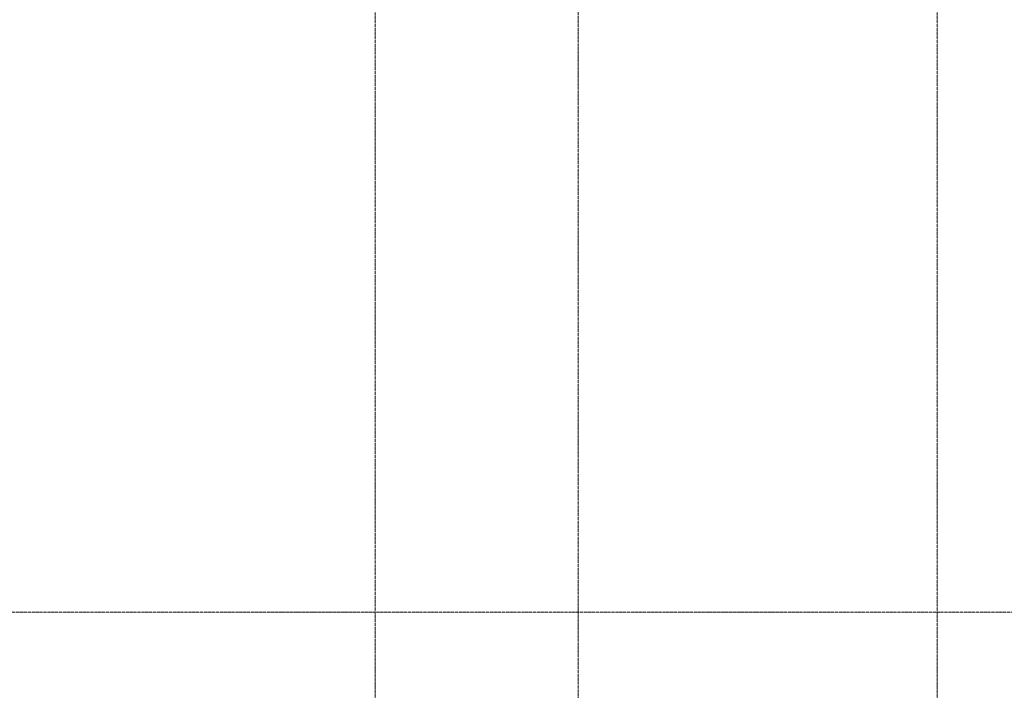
# Model space of a CAD drawing. Header units: millimetres. Extents: x -290 to 116110, y -2975 to 80225.
# Tile 219 of 247: x 67313 to 73621, y 70311 to 74611. Entities that reach past the tile are written whole.
import ezdxf

# ---------------------------------------------------------------- set-up
doc = ezdxf.new("R2010")
doc.units = ezdxf.units.MM
doc.linetypes.add('ADSK_Линия сетки', pattern=[25, 20, -2.5, 0, -2.5])
doc.linetypes.add('ADSK_Линия сетки_2_', pattern=[25, 20, -2.5, 0, -2.5])
doc.layers.add('Оси', color=7, linetype='Continuous', lineweight=9)

# ---------------------------------------------------------------- blocks, each defined once
blk = doc.blocks.new('135_SLK_GD_KR_rvt-1-B2_-11_400__На лист секция 4_-11_400')
at = {"layer": 'Оси', "color": 254, "linetype": 'ADSK_Линия сетки_2_', "true_color": 0xe5e5e5}
blk.add_line((-13064709.7, -9220612.4), (-13064709.7, -9297239.8), dxfattribs=at)
blk = doc.blocks.new('A$Cc005853f')
at = {"layer": 'Оси', "color": 253, "linetype": 'ADSK_Линия сетки', "true_color": 0xaaaaaa}
for p, q in [((67503.1, 2607.6), (67503.1, 76893.1)), ((71103.1, 2607.6), (71103.1, 76893.3)), ((96019.7, 69889.4), (2670, 69889.4))]:
    blk.add_line(p, q, dxfattribs=at)
at = {"lineweight": 5}
blk.add_blockref('135_SLK_GD_KR_rvt-1-B2_-11_400__На лист секция 4_-11_400', (13133512.8, 9298039.8), dxfattribs=at)

msp = doc.modelspace()

# ---------------------------------------------------------------- block references
msp.add_blockref('A$Cc005853f', (2087, 921.7))

doc.saveas('drawing.dxf')
